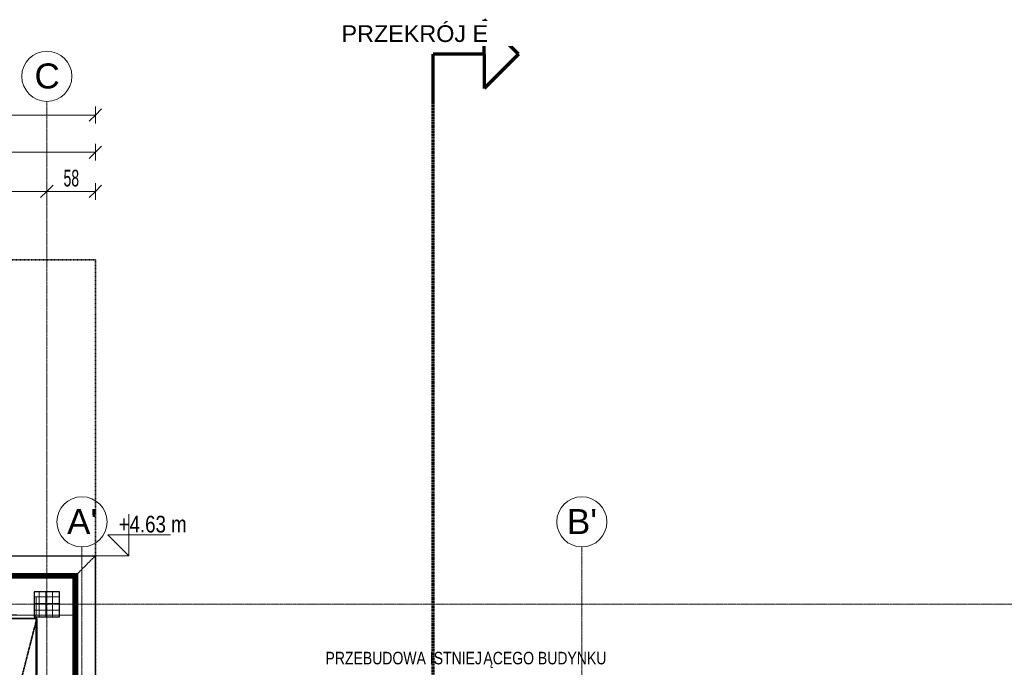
# Model space of a CAD drawing. Header units: millimetres. Extents: x -57350 to 14871, y -25411 to 16830.
# Tile 39 of 66: x -36558 to -24779, y 9082 to 16830. Entities that reach past the tile are written whole.
import ezdxf

# ---------------------------------------------------------------- set-up
doc = ezdxf.new("R2010")
doc.units = ezdxf.units.MM
for name, pattern in [('__FK_przerywana', [3.2004, 1.6002, -1.6002]), ('Abgebrochen', [7.14375, 4.7625, -2.38125]), ('Kreska', [6.35, 3.175, -3.175]), ('Linia siatki', [22.225, 12.7, -3.175, 3.175, -3.175])]:
    doc.linetypes.add(name, pattern=pattern)
for name, color, linetype, lineweight in [('A-ANNO-DIMS', 7, 'Continuous', 5), ('A-ANNO-DIMS-100', 7, 'Continuous', 5), ('A-AREA', 7, 'Continuous', 5), ('A-DETL-MBND', 7, 'Continuous', 5), ('A-FLOR', 7, 'Continuous', 5), ('A-GENM-HDLN', 7, 'Continuous', 5), ('A-WALL', 7, 'Continuous', 5), ('G-ANNO-DIMS', 7, 'Continuous', 5), ('G-ANNO-SYMB', 7, 'Continuous', 5), ('G-ANNO-TEXT', 7, 'Continuous', 5), ('S-COLS-HDLN', 7, 'Kreska', 5), ('S-COLS-SYMB', 7, 'Continuous', 25), ('S-GRID', 7, 'Continuous', 5), ('S-GRID-IDEN', 7, 'Continuous', 5)]:
    doc.layers.add(name, color=color, linetype=linetype, lineweight=lineweight)
doc.layers.add('A-DETL', color=7, linetype='Continuous', lineweight=5, true_color=0x00a600)
doc.styles.add('Arial', font='arial.ttf', dxfattribs={"height": 200})
doc.styles.add('Arial_1', font='arial.ttf', dxfattribs={"height": 300})
doc.styles.add('Arial_2', font='arial.ttf', dxfattribs={"width": 0.8, "height": 200})
doc.styles.add('Arial_4', font='arial.ttf', dxfattribs={"width": 0.8, "height": 150})
doc.styles.add('Arial_5', font='arial.ttf', dxfattribs={"width": 0.6, "height": 200})
doc.dimstyles.new('standard_wielkość_otworów', dxfattribs={"dimscale": 304.8, "dimtxt": 204.05188, "dimasz": 0.492126, "dimexe": 0.328084, "dimexo": 0.0625, "dimgap": 0, "dimtad": 1, "dimdec": 0, "dimlfac": 0.1, "dimzin": 0, "dimdsep": 46, "dimtxsty": 'Arial_5', "dimblk1": 'OBLIQUE', "dimblk2": 'OBLIQUE', "dimsah": 1, "dimcen": 0.09, "dimazin": 0, "dimtfac": 1, "dimtdec": 4, "dimtix": 1, "dimtmove": 0, "dimatfit": 3, "dimfxl": 0.328084, "dimfxlon": 1, "dimtvp": 1, "dimtolj": 1, "dimtzin": 0, "dimarcsym": 2})

# ---------------------------------------------------------------- blocks, each defined once
blk = doc.blocks.new('Modele ogólne 1 - Modele ogólne 1-1641072-RZUT PIĘTRA I')
at = {"layer": 'A-DETL-MBND'}
for p, q in [((-35653, 10416), (-48673, 10416)), ((-35653, 10416), (-35653, 2656)), ((-48405, 10148), (-35921, 10148)), ((-35921, 10148), (-35921, 2656))]:
    blk.add_line(p, q, dxfattribs=at)
at = {"layer": 'A-GENM-HDLN'}
for p, q in [((-48670, 10412), (-35657, 10412)), ((-35657, 10412), (-35657, 2656)), ((-48463, 10206), (-35863, 10206)), ((-48463, 10205), (-35864, 10205)), ((-35873, 10196), (-48453, 10196)), ((-35883, 10186), (-48443, 10186)), ((-48433, 10176), (-35893, 10176)), ((-48433, 10175), (-35894, 10175)), ((-35903, 10166), (-48423, 10166)), ((-35903, 10166), (-35903, 2656)), ((-35894, 10175), (-35894, 2656)), ((-35893, 10176), (-35893, 2656)), ((-35883, 10186), (-35883, 2656)), ((-35873, 10196), (-35873, 2656)), ((-35864, 10205), (-35864, 2656)), ((-35863, 10206), (-35863, 2656))]:
    blk.add_line(p, q, dxfattribs=at)
blk.add_open_spline([(-35863, 10206), (-35862, 10207), (-35858, 10211), (-35845, 10224), (-35828, 10241), (-35812, 10257), (-35799, 10270), (-35784, 10285), (-35771, 10298), (-35760, 10309), (-35751, 10318), (-35742, 10327), (-35733, 10336), (-35724, 10345), (-35712, 10357), (-35696, 10373), (-35676, 10392), (-35663, 10406), (-35657, 10412)], degree=3, knots=[0, 0, 0, 0, 0.125, 0.25, 0.375, 0.4375, 0.5, 0.5625, 0.625, 0.65625, 0.6875, 0.71875, 0.75, 0.78125, 0.8125, 0.875, 0.9375, 1, 1, 1, 1], dxfattribs=at)
for points in [[(-35657, 10412), (-35656, 10413), (-35654, 10415), (-35654, 10415), (-35653, 10416)], [(-35893, 10176), (-35894, 10175), (-35894, 10175), (-35891, 10178), (-35886, 10183), (-35883, 10186)], [(-35863, 10206), (-35864, 10205), (-35864, 10205), (-35864, 10205)], [(-35864, 10205), (-35864, 10205), (-35864, 10205), (-35863, 10206)]]:
    blk.add_open_spline(points, degree=3, dxfattribs=at)
blk = doc.blocks.new('SKo Słup prefabrykowany ___FK_04_0 - S1 30X30-1773294-RZUT PIĘTRA I')
at = {"layer": 'S-COLS-HDLN', "linetype": 'Continuous'}
h = blk.add_hatch(dxfattribs=at)
h.set_pattern_fill('FP_2', color=256, style=0, pattern_type=2)
h.set_pattern_definition([(0, (36233.416, -9835.59), (0, 80), []), (90, (36233.416, -9835.59), (-80, 5e-15), [])])
h.paths.add_polyline_path([(150, -150), (150, 150), (-150, 150), (-150, -150)])
at = {"layer": 'S-COLS-SYMB'}
for p, q in [((-150, 150), (-150, -150)), ((150, 150), (-150, 150)), ((150, -150), (150, 150)), ((-150, -150), (150, -150))]:
    blk.add_line(p, q, dxfattribs=at)
blk = doc.blocks.new('Siatka - SOsi_Sybol osi-348494-RZUT PIĘTRA I')
at = {"layer": 'S-GRID-IDEN', "color": 142, "true_color": 0x0080c0}
blk.add_circle((0, 0), 3, dxfattribs=at)
blk = doc.blocks.new('DIMBLOCK255-RZUT PIĘTRA I')
at = {"layer": 'A-ANNO-DIMS-100', "color": 250, "true_color": 0x303030, "transparency": 16777216}
for p, q in [((-48673, 15244), (-48673, 15344)), ((-48673, 15244), (-48598, 15319)), ((-35653, 15244), (-35653, 15344)), ((-35653, 15244), (-35578, 15319)), ((-48673, 15244), (-48748, 15169)), ((-48673, 15244), (-35653, 15244)), ((-48673, 15244), (-48673, 15144)), ((-35653, 15244), (-35728, 15169)), ((-35653, 15244), (-35653, 15144))]:
    blk.add_line(p, q, dxfattribs=at)
at = {"layer": 'A-ANNO-DIMS-100', "color": 0, "transparency": 16777216, "insert": (-42345, 15503), "char_height": 200, "width": 436.98, "attachment_point": 1, "line_spacing_factor": 0.941778, "style": 'Arial_5'}
blk.add_mtext('1302', dxfattribs=at)
blk = doc.blocks.new('_Oblique')
at = {"color": 0, "linetype": 'ByBlock', "lineweight": -2}
blk.add_line((-0.5, -0.5), (0.5, 0.5), dxfattribs=at)
blk = doc.blocks.new('DIMBLOCK259-RZUT PIĘTRA I')
at = {"layer": 'A-ANNO-DIMS-100', "color": 250, "true_color": 0x303030, "transparency": 16777216}
for p, q in [((-42120, 14776), (-42120, 14876)), ((-42120, 14776), (-42045, 14851)), ((-36233, 14776), (-36233, 14876)), ((-36233, 14776), (-36158, 14851)), ((-42120, 14776), (-42195, 14701)), ((-42120, 14776), (-36233, 14776)), ((-42120, 14776), (-42120, 14676)), ((-36233, 14776), (-36308, 14701)), ((-36233, 14776), (-36233, 14676))]:
    blk.add_line(p, q, dxfattribs=at)
at = {"layer": 'A-ANNO-DIMS-100', "color": 0, "transparency": 16777216, "insert": (-39313, 15035), "char_height": 200, "width": 327.74, "attachment_point": 1, "line_spacing_factor": 0.941778, "style": 'Arial_5'}
blk.add_mtext('589', dxfattribs=at)
blk = doc.blocks.new('DIMBLOCK260-RZUT PIĘTRA I')
at = {"layer": 'A-ANNO-DIMS-100', "color": 250, "true_color": 0x303030, "transparency": 16777216}
for p, q in [((-36233, 14776), (-36233, 14876)), ((-36233, 14776), (-36158, 14851)), ((-35653, 14776), (-35653, 14876)), ((-35653, 14776), (-35578, 14851)), ((-36233, 14776), (-36308, 14701)), ((-36233, 14776), (-35653, 14776)), ((-36233, 14776), (-36233, 14676)), ((-35653, 14776), (-35728, 14701)), ((-35653, 14776), (-35653, 14676))]:
    blk.add_line(p, q, dxfattribs=at)
at = {"layer": 'A-ANNO-DIMS-100', "color": 0, "transparency": 16777216, "insert": (-36034, 15035), "char_height": 200, "width": 218.49, "attachment_point": 1, "line_spacing_factor": 0.941778, "style": 'Arial_5'}
blk.add_mtext('58', dxfattribs=at)
blk = doc.blocks.new('DIMBLOCK261-RZUT PIĘTRA I')
at = {"layer": 'A-ANNO-DIMS-100', "color": 250, "true_color": 0x303030, "transparency": 16777216}
for p, q in [((-51284, 15690), (-51284, 15790)), ((-35653, 15690), (-35653, 15790)), ((-51284, 15690), (-51359, 15615)), ((-51284, 15690), (-51209, 15765)), ((-51284, 15690), (-35653, 15690)), ((-51284, 15690), (-51284, 15590)), ((-35653, 15690), (-35728, 15615)), ((-35653, 15690), (-35578, 15765)), ((-35653, 15690), (-35653, 15590))]:
    blk.add_line(p, q, dxfattribs=at)
at = {"layer": 'A-ANNO-DIMS-100', "color": 0, "transparency": 16777216, "insert": (-43651, 15950), "char_height": 200, "width": 436.98, "attachment_point": 1, "line_spacing_factor": 0.941778, "style": 'Arial_5'}
blk.add_mtext('1563', dxfattribs=at)
blk = doc.blocks.new('Rzędne punktów - Znacznik rzędnej-348474-RZUT PIĘTRA I')
at = {"layer": 'G-ANNO-DIMS'}
for p, q in [((0, 0), (0, 5)), ((-2.5, 2.5), (0, 0)), ((-2.5, 2.5), (5, 2.5))]:
    blk.add_line(p, q, dxfattribs=at)
blk = doc.blocks.new('Przekrój - znacznik przekroju strzałka-348499-RZUT PIĘTRA I')
at = {"layer": 'G-ANNO-SYMB', "lineweight": 70}
for p, q in [((-6, 10.22), (-10.11, 6.11)), ((-6, 10.22), (-1.89, 6.11)), ((-6, 6.11), (-10.11, 6.11)), ((-6, 6.11), (-6, 0)), ((-6, 6.11), (-1.89, 6.11)), ((0, 0), (-6, 0))]:
    blk.add_line(p, q, dxfattribs=at)

msp = doc.modelspace()

# ---------------------------------------------------------------- linework, layer by layer
at = {"layer": 'A-AREA', "color": 253, "true_color": 0xaaaaaa}
for p, q in [((-47963.41602, 9930.59255), (-36363.41602, 9705.60292)), ((-36362.88101, 9930.59255), (-36362.88101, 9705.59255))]:
    msp.add_line(p, q, dxfattribs=at)
at = {"layer": 'A-DETL', "color": 4, "linetype": '__FK_przerywana', "lineweight": 35, "true_color": 0x00ffff}
for p, q in [((-35653.41602, 13955.59255), (-49213.41602, 13955.59255)), ((-35653.41602, 3155.59255), (-35653.41602, 13955.59255))]:
    msp.add_line(p, q, dxfattribs=at)
at = {"layer": 'A-DETL', "color": 1, "linetype": 'Abgebrochen', "lineweight": 35, "true_color": 0xff0000}
for p, q in [((-36353.41602, 9667.59255), (-44099.41602, 9667.59255)), ((-36353.41602, 9667.59255), (-44099.41602, -20656.40745)), ((-36353.41602, -20656.40745), (-36353.41602, 9667.59255))]:
    msp.add_line(p, q, dxfattribs=at)
at = {"layer": 'A-FLOR', "color": 253, "true_color": 0xaaaaaa}
for p, q in [((-47963.41602, 9705.59255), (-36363.41602, 9705.59255)), ((-36363.41602, 9705.59255), (-36363.41602, -20694.40745))]:
    msp.add_line(p, q, dxfattribs=at)
at = {"layer": 'A-WALL', "color": 253, "true_color": 0xaaaaaa}
for p, q in [((-35913.41602, 10155.59255), (-38265.3229, 10155.59255)), ((-35913.41602, 2655.59255), (-35913.41602, 10155.59255)), ((-36363.41602, 9705.59255), (-35913.41602, 9705.59255))]:
    msp.add_line(p, q, dxfattribs=at)
at = {"layer": 'G-ANNO-DIMS', "color": 1, "true_color": 0xff0000}
msp.add_line((-35653.41602, 10415.59255), (-35253.51472, 10415.59255), dxfattribs=at)
at = {"layer": 'G-ANNO-SYMB', "linetype": 'Kreska', "lineweight": 70}
msp.add_line((-31613.01642, -24302.92169), (-31613.01642, 15819.38791), dxfattribs=at)
at = {"layer": 'S-GRID', "linetype": 'Linia siatki'}
for p, q in [((-36233.41602, 15853.26345), (-36233.41602, -23865.32553)), ((-35813.41602, 10521.57226), (-35813.41602, -21375.48764)), ((-29833.41602, 10521.57226), (-29833.41602, -21375.48764)), ((-55866.74056, 9835.59255), (-2090.69141, 9835.59255))]:
    msp.add_line(p, q, dxfattribs=at)

# ---------------------------------------------------------------- block references
at = {"layer": 'A-GENM-HDLN'}
msp.add_blockref('Modele ogólne 1 - Modele ogólne 1-1641072-RZUT PIĘTRA I', (0, 0), dxfattribs=at)
at = {"layer": 'G-ANNO-DIMS', "xscale": 99.99999999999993, "yscale": 99.99999999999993, "zscale": 99.99999999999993}
msp.add_blockref('Rzędne punktów - Znacznik rzędnej-348474-RZUT PIĘTRA I', (-35253.51472, 10415.59255), dxfattribs=at)
at = {"layer": 'G-ANNO-SYMB', "lineweight": 70, "xscale": 99.99999999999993, "yscale": 99.99999999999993, "zscale": 99.99999999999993, "rotation": 269.9999999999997}
msp.add_blockref('Przekrój - znacznik przekroju strzałka-348499-RZUT PIĘTRA I', (-31613.01642, 15819.38791), dxfattribs=at)
at = {"layer": 'S-COLS-HDLN'}
msp.add_blockref('SKo Słup prefabrykowany ___FK_04_0 - S1 30X30-1773294-RZUT PIĘTRA I', (-36233.41602, 9835.59255), dxfattribs=at)
at = {"layer": 'S-GRID-IDEN', "color": 142, "true_color": 0x0080c0, "xscale": 99.99999999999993, "yscale": 99.99999999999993, "zscale": 99.99999999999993, "rotation": 180}
for p in [(-36233.41602, 16153.26345), (-35813.41602, 10821.57226), (-29833.41602, 10821.57226)]:
    msp.add_blockref('Siatka - SOsi_Sybol osi-348494-RZUT PIĘTRA I', p, dxfattribs=at)

# ---------------------------------------------------------------- texts
at = {"layer": 'G-ANNO-DIMS', "color": 1, "true_color": 0xff0000, "insert": (-35374.45996, 10894.65626), "char_height": 200, "width": 962.2685768, "attachment_point": 1, "line_spacing_factor": 0.941778, "style": 'Arial_2'}
msp.add_mtext('+4.63 m', dxfattribs=at)
at = {"layer": 'G-ANNO-TEXT', "color": 5, "lineweight": 35, "true_color": 0x0000ff, "char_height": 150, "attachment_point": 1, "style": 'Arial_4'}
for s, insert, width in [('PRZEBUDOWA ISTNIEJ', (-32899.8925, 9266.9582), 2289.6195), ('ĄCEGO BUDYNKU', (-31010.7675, 9266.9582), 1789.3665)]:
    msp.add_mtext(s, dxfattribs=dict(at, insert=insert, width=width))
at = {"layer": 'S-GRID-IDEN', "color": 142, "true_color": 0x0080c0, "char_height": 300, "attachment_point": 1, "style": 'Arial_1'}
for s, insert, width in [('\\fArial|b0|i0|c238|p34|;C', (-36381.37738, 16307.16302), 368.77625), ("A'", (-35991.37738, 10975.47183), 440.928125), ("B'", (-30011.37738, 10975.47183), 440.928125)]:
    msp.add_mtext(s, dxfattribs=dict(at, insert=insert, width=width))

# ---------------------------------------------------------------- dimensions: what is measured, and where the dimension line sits
at = {"layer": 'A-ANNO-DIMS', "color": 250, "true_color": 0x303030}
for base, p1, p2, override, picture, middle in [((-35653.41602, 15690.39033), (-51284.41602, 15590.39033), (-35653.41602, 15590.39033), {"dimpost": '<>', "dimfxl": 15631}, 'DIMBLOCK261-RZUT PIĘTRA I', (-43468.91602, 15792.57314)), ((-35653.41602, 15243.81242), (-48673.41602, 15143.81242), (-35653.41602, 15143.81242), {"dimpost": '<>', "dimfxl": 13020}, 'DIMBLOCK255-RZUT PIĘTRA I', (-42163.41602, 15345.99523)), ((-36233.41602, 14775.55229), (-42120.41602, 14875.55229), (-36233.41602, 14875.55229), {"dimpost": '<>', "dimfxl": 5887}, 'DIMBLOCK259-RZUT PIĘTRA I', (-39176.91602, 14877.66688)), ((-35653.41602, 14775.55229), (-36233.41602, 14875.55229), (-35653.41602, 14675.55229), {"dimpost": '<>', "dimfxl": 613.514466}, 'DIMBLOCK260-RZUT PIĘTRA I', (-35943.41602, 14877.66688))]:
    dim = msp.add_linear_dim(base=base, p1=p1, p2=p2, dimstyle='standard_wielkość_otworów', override=override, dxfattribs=at)
    dim.commit()
    dim.dimension.update_dxf_attribs({"geometry": picture, "text_midpoint": middle})

# ---------------------------------------------------------------- next in the draw order: texts
at = {"layer": 'G-ANNO-SYMB', "insert": (-32708.33163, 16763.68325), "char_height": 200, "width": 2172.573125, "attachment_point": 1, "style": 'Arial', "bg_fill": 3, "box_fill_scale": 1.25, "bg_fill_color": 256, "bg_fill_true_color": 13158600, "bg_fill_transparency": 0}
msp.add_mtext('PRZEKRÓJ E', dxfattribs=at)

doc.saveas('drawing.dxf')
